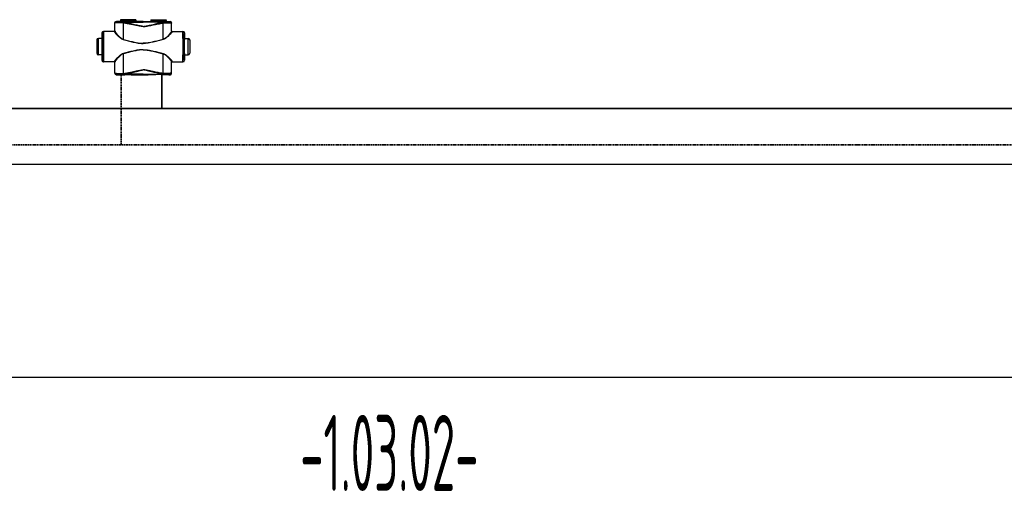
# Model space of a CAD drawing. Header units: millimetres. Extents: x -727 to 69715, y -15705 to 98123.
# Tile 247 of 256: x 51817 to 53433, y -13494 to -12717. Entities that reach past the tile are written whole.
import ezdxf
from ezdxf.enums import TextEntityAlignment as Align

# ---------------------------------------------------------------- set-up
doc = ezdxf.new("R2010")
doc.units = ezdxf.units.MM
doc.linetypes.add('VERDECKT', pattern=[9.525, 6.35, -3.175])
for name, color, linetype, lineweight in [('JS_VYT_POPIS - OBECNĚ', 7, 'Continuous', 5), ('UT_POTRUBI - PŘÍVOD', 1, 'Continuous', 35), ('UT_SCHÉMA_PŘÍVOD', 10, 'Continuous', 35), ('UT_SCHÉMA_ZPÁTEČKA', 172, 'VERDECKT', 35)]:
    doc.layers.add(name, color=color, linetype=linetype, lineweight=lineweight)
doc.styles.add('VZT_POPIS', font='isocp.shx', dxfattribs={"width": 0.6, "height": 125})

msp = doc.modelspace()

# ---------------------------------------------------------------- linework, layer by layer
at = {"color": 0, "linetype": 'Continuous'}
for p, q in [((51973.8, -12722.6), (51973.7, -12722.5)), ((51973.7, -12735.5), (51973.7, -12722.5)), ((51976.3, -12720.1), (51976.2, -12720)), ((51977.9, -12720), (51976.2, -12720)), ((51978.2, -12720.1), (51977.9, -12720)), ((52007.8, -12717.1), (51982.6, -12717.1)), ((51982.6, -12717.1), (51982.6, -12718.5)), ((51982.6, -12718.5), (51983.6, -12719.4)), ((51982.6, -12718.5), (52007.8, -12718.5)), ((51983.6, -12719.4), (52006.9, -12719.4)), ((51983.7, -12719.8), (52006.7, -12719.8)), ((51983.7, -12719.8), (51983.7, -12720.1)), ((51991.4, -12720.2), (51986.5, -12720.2)), ((51986.5, -12720.9), (51986.5, -12720.2)), ((51986.5, -12720.9), (52020.2, -12720.9)), ((52020.2, -12720.2), (51999.1, -12720.2)), ((52006.7, -12719.8), (52006.7, -12720.1)), ((52007.8, -12718.5), (52006.9, -12719.4)), ((52007.8, -12717.1), (52007.8, -12718.5)), ((52014, -12720), (52012.2, -12720.1)), ((52020.2, -12720), (52014, -12720)), ((52020.2, -12720), (52026.5, -12720)), ((52020.2, -12720.2), (52041.4, -12720.2)), ((52053.9, -12720.9), (52020.2, -12720.9)), ((52026.5, -12720), (52028.2, -12720.1)), ((52032.6, -12717.1), (52057.8, -12717.1)), ((52032.6, -12717.1), (52032.6, -12718.5)), ((52057.8, -12718.5), (52032.6, -12718.5)), ((52032.6, -12718.5), (52033.6, -12719.4)), ((52056.9, -12719.4), (52033.6, -12719.4)), ((52056.7, -12719.8), (52033.7, -12719.8)), ((52033.7, -12719.8), (52033.7, -12720.1)), ((52049.1, -12720.2), (52053.9, -12720.2)), ((52053.9, -12720.9), (52053.9, -12720.2)), ((52056.7, -12719.8), (52056.7, -12720.1)), ((52057.8, -12718.5), (52056.9, -12719.4)), ((52057.8, -12717.1), (52057.8, -12718.5)), ((52062.2, -12720.1), (52062.6, -12720)), ((52062.6, -12720), (52064.2, -12720)), ((52064.1, -12720.1), (52064.2, -12720)), ((52066.6, -12722.6), (52066.7, -12722.5)), ((52066.7, -12735.5), (52066.7, -12722.5)), ((51952.7, -12738.8), (51952.5, -12738.8)), ((51952.5, -12738.8), (51952.5, -12746.9)), ((51952.5, -12746.9), (51952.7, -12747.3)), ((51952.9, -12747.3), (51952.9, -12747.3)), ((51973, -12736.3), (51955, -12736.3)), ((51973.7, -12735.5), (51973.8, -12735.5)), ((52066.7, -12735.5), (52066.6, -12735.5)), ((52067.4, -12736.3), (52085.4, -12736.3)), ((52087.5, -12747.3), (52087.5, -12747.3)), ((52087.7, -12738.8), (52087.9, -12738.8)), ((52087.9, -12746.9), (52087.7, -12747.3)), ((52087.9, -12738.8), (52087.9, -12746.9)), ((51944, -12750.3), (51944, -12772.3)), ((51952.8, -12747.8), (51946.5, -12747.8)), ((51946.5, -12774.8), (51946.5, -12747.8)), ((52087.7, -12747.8), (52093.9, -12747.8)), ((52093.9, -12774.8), (52093.9, -12747.8)), ((52096.4, -12750.3), (52096.4, -12772.3)), ((51952.8, -12774.8), (51946.5, -12774.8)), ((51952.7, -12775.3), (51952.5, -12775.6)), ((51952.5, -12775.6), (51952.5, -12783.8)), ((51952.9, -12775.3), (51952.9, -12775.3)), ((52087.5, -12775.3), (52087.5, -12775.3)), ((52087.7, -12774.8), (52093.9, -12774.8)), ((52087.7, -12775.3), (52087.9, -12775.6)), ((52087.9, -12775.6), (52087.9, -12783.8)), ((51952.5, -12783.8), (51952.7, -12783.8)), ((51973, -12786.3), (51955, -12786.3)), ((51973.8, -12787.1), (51973.7, -12787.1)), ((51973.7, -12805.2), (51973.7, -12787.1)), ((52066.6, -12787.1), (52066.7, -12787.1)), ((52066.7, -12805.2), (52066.7, -12787.1)), ((52067.4, -12786.3), (52085.4, -12786.3)), ((52087.9, -12783.8), (52087.7, -12783.8)), ((51973.7, -12805.2), (51973.8, -12805)), ((51976.2, -12807.7), (51976.3, -12807.5)), ((51977.9, -12807.7), (51976.2, -12807.7)), ((51978.2, -12807.6), (51977.9, -12807.7)), ((51987.8, -12805.4), (51987.9, -12805.4)), ((51988.1, -12807.5), (51988.3, -12807.5)), ((52020.2, -12806.7), (51988.3, -12806.7)), ((51988.3, -12807.5), (51988.3, -12806.7)), ((51988.3, -12807.5), (51989.5, -12807.5)), ((52000.9, -12807.5), (52020.2, -12807.5)), ((52014, -12807.7), (52012.2, -12807.6)), ((52020.2, -12807.7), (52014, -12807.7)), ((52020.2, -12806.7), (52052.2, -12806.7)), ((52039.5, -12807.5), (52020.2, -12807.5)), ((52020.2, -12807.7), (52026.5, -12807.7)), ((52026.5, -12807.7), (52028.2, -12807.6)), ((52052.2, -12807.5), (52050.9, -12807.5)), ((52052.2, -12807.5), (52052.2, -12806.7)), ((52052.3, -12807.5), (52052.2, -12807.5)), ((52052.7, -12805.4), (52052.5, -12805.4)), ((52062.2, -12807.6), (52062.6, -12807.7)), ((52062.6, -12807.7), (52064.2, -12807.7)), ((52064.2, -12807.7), (52064.1, -12807.5)), ((52066.7, -12805.2), (52066.6, -12805))]:
    msp.add_line(p, q, dxfattribs=at)
for p, q in [((-727.4, -12954.7), (68024.3, -12954.7)), ((-727.4, -13304.7), (68024.3, -13304.7))]:
    msp.add_line(p, q)
for centre, radius, start, end in [((51976.3, -12722.6), 2.5, 90.0025, 179.9975), ((51983.2, -12719.8), 0.5, 0, 45), ((52007.2, -12719.8), 0.5, 135, 180), ((52033.2, -12719.8), 0.5, 0, 45), ((52057.2, -12719.8), 0.5, 135, 180), ((52064.1, -12722.6), 2.5, 0.0025, 89.9975), ((51955.2, -12738.8), 2.5, 90.0022, 180.0011), ((51973, -12735.5), 0.8, 270.0036, 359.9972), ((52067.4, -12735.5), 0.8, 180.0028, 269.9964), ((52085.2, -12738.8), 2.5, 359.9989, 89.9978), ((51946.5, -12750.3), 2.5, 90, 180), ((49513.1, -12761.3), 2442.4, 359.6832, 0.3168), ((54527.4, -12761.3), 2442.4, 179.6832, 180.3168), ((52093.9, -12750.3), 2.5, 0, 90), ((51946.5, -12772.3), 2.5, 180, 270), ((52093.9, -12772.3), 2.5, 270, 0), ((51955.2, -12783.8), 2.5, 179.9989, 269.9978), ((51973, -12787.1), 0.8, 0.0028, 89.9964), ((52067.4, -12787.1), 0.8, 90.0036, 179.9972), ((52085.2, -12783.8), 2.5, 270.0022, 0.0011), ((51976.3, -12805), 2.5, 180.0025, 269.9975), ((52064.1, -12805), 2.5, 270.0025, 359.9975)]:
    msp.add_arc(centre, radius, start, end, dxfattribs=at)
at = {"color": 0, "linetype": 'Continuous', "extrusion": (0, 0, -1)}
for centre, major_axis, ratio, start_param, end_param in [((51976.2, -12722.5), (-1.77, 1.77), 0.999973, -0.785384, 0.785384), ((51995.2, -12720.1), (-17, 0), 0.005236, 4.941076, 6.283185), ((51995.2, -12720.1), (-17, 0), 0.005236, 3.141593, 4.483702), ((51955, -12738.8), (-2.5, 0), 0.999945, 0, 1.570796), ((51952.7, -12761.3), (0, 14), 0.010472, 0, 3.141593), ((51972.9, -12735.5), (-0.8, 0), 0.999986, -3.141593, -1.659157), ((51955, -12783.8), (-2.5, 0), 0.999945, -1.570796, 0), ((51972.9, -12787.1), (0.8, 0), 0.999986, -1.395381, 0), ((51976.2, -12805.2), (1.77, 1.77), 0.999973, -3.926977, -2.356208), ((51995.2, -12807.6), (-17, 0), 0.005236, 0, 1.229157), ((51995.2, -12807.6), (-17, 0), 0.005236, 1.912436, 3.141593)]:
    msp.add_ellipse(centre, major_axis=major_axis, ratio=ratio, start_param=start_param, end_param=end_param, dxfattribs=at)
at = {"color": 0, "linetype": 'Continuous'}
for centre, major_axis, ratio, start_param, end_param in [((52045.2, -12720.1), (17, 0), 0.005236, 3.141593, 4.483702), ((52045.2, -12720.1), (17, 0), 0.005236, 4.941076, 6.283185), ((52064.2, -12722.5), (1.77, 1.77), 0.999973, -0.785384, 0.785384), ((52067.5, -12735.5), (0.8, 0), 0.999986, -3.141593, -1.659157), ((52085.4, -12738.8), (2.5, 0), 0.999945, 0, 1.570796), ((52087.7, -12761.3), (0, 14), 0.010472, 0, 3.141593), ((52067.5, -12787.1), (-0.8, 0), 0.999986, -1.395381, 0), ((52085.4, -12783.8), (2.5, 0), 0.999945, -1.570796, 0), ((52045.2, -12807.6), (17, 0), 0.005236, 1.912436, 3.141593), ((52045.2, -12807.6), (17, 0), 0.005236, 0, 1.229157), ((52064.2, -12805.2), (-1.77, 1.77), 0.999973, -3.926977, -2.356208)]:
    msp.add_ellipse(centre, major_axis=major_axis, ratio=ratio, start_param=start_param, end_param=end_param, dxfattribs=at)
for points, knots in [([(51985.9, -12722.3), (51985.1, -12722.3), (51983.5, -12722.3), (51981.5, -12722.3), (51980, -12722.3), (51979, -12722.3), (51978.1, -12722.4), (51977.2, -12722.4), (51976.5, -12722.4), (51975.8, -12722.4), (51975.2, -12722.4), (51974.8, -12722.5), (51974.5, -12722.5), (51974.3, -12722.5), (51974.2, -12722.5), (51974.1, -12722.5), (51974, -12722.5), (51973.9, -12722.6), (51973.9, -12722.6), (51973.8, -12722.6), (51973.8, -12722.6)], [0, 0, 0, 0, 0.207034, 0.39928, 0.488214, 0.57154, 0.648707, 0.71921, 0.782588, 0.838437, 0.886403, 0.926186, 0.942933, 0.957549, 0.970012, 0.98031, 0.988432, 0.994377, 0.998178, 1, 1, 1, 1]), ([(51973.8, -12736), (51973.8, -12734.9), (51973.8, -12730.4), (51973.8, -12725.9), (51973.8, -12722.6)], [0, 0, 0, 0, 0.250733, 1, 1, 1, 1]), ([(51986.5, -12720.2), (51985.8, -12720.2), (51984.4, -12720.1), (51982.8, -12720.1), (51981.6, -12720.1), (51980.7, -12720.1), (51979.9, -12720.1), (51979.2, -12720.1), (51978.6, -12720.1), (51978, -12720.1), (51977.5, -12720.1), (51977.2, -12720.1), (51976.9, -12720.1), (51976.8, -12720.1), (51976.6, -12720.1), (51976.5, -12720.1), (51976.5, -12720.1), (51976.4, -12720.1), (51976.4, -12720.1), (51976.4, -12720.1), (51976.4, -12720.1), (51976.3, -12720.1), (51976.3, -12720.1), (51976.3, -12720.1)], [0, 0, 0, 0, 0.207653, 0.400343, 0.489423, 0.572844, 0.650059, 0.720565, 0.783909, 0.839692, 0.887568, 0.927242, 0.943927, 0.958477, 0.970869, 0.981088, 0.989117, 0.992306, 0.994945, 0.997032, 0.998568, 0.999554, 1, 1, 1, 1]), ([(51986.5, -12720.2), (51986.4, -12720.2), (51986.3, -12720.3), (51986.2, -12720.4), (51986.2, -12720.6), (51986.1, -12720.8), (51986, -12721.1), (51986, -12721.5), (51985.9, -12721.9), (51985.9, -12722.1), (51985.9, -12722.3)], [0, 0, 0, 0, 0.117156, 0.161001, 0.211236, 0.330442, 0.472834, 0.634922, 0.812344, 1, 1, 1, 1]), ([(51986.5, -12720.9), (51986.4, -12721.1), (51986.2, -12721.5), (51986, -12722), (51985.9, -12722.3)], [0, 0, 0, 0, 0.464895, 1, 1, 1, 1]), ([(51987.8, -12722.6), (51987.6, -12722.6), (51987, -12722.5), (51986.4, -12722.4), (51985.9, -12722.3)], [0, 0, 0, 0, 0.252579, 1, 1, 1, 1]), ([(51988.1, -12721.3), (51987.9, -12721.3), (51987.4, -12721.1), (51986.9, -12721), (51986.5, -12720.9)], [0, 0, 0, 0, 0.253704, 1, 1, 1, 1]), ([(51988.1, -12721.3), (51988, -12721.5), (51987.9, -12721.9), (51987.8, -12722.4), (51987.8, -12722.6)], [0, 0, 0, 0, 0.464569, 1, 1, 1, 1]), ([(52020.2, -12728.3), (52020.2, -12728.3), (52019.5, -12728.3), (52018.1, -12728.2), (52016.1, -12727.9), (52014.1, -12727.6), (52011.3, -12727.1), (52008, -12726.4), (52003.9, -12725.6), (51999.9, -12724.8), (51995.8, -12724.1), (51991.8, -12723.3), (51989.1, -12722.9), (51987.8, -12722.6)], [0.5000015, 0.5000015, 0.5000015, 0.5000015, 0.500002, 0.5313979, 0.5627848, 0.5941575, 0.6255147, 0.6881766, 0.7507583, 0.8132458, 0.8756245, 0.9378805, 1, 1, 1, 1]), ([(51987.8, -12749.4), (51987.8, -12747.2), (51987.8, -12738.2), (51987.8, -12729.3), (51987.8, -12722.6)], [0, 0, 0, 0, 0.250952, 1, 1, 1, 1]), ([(52020.2, -12728.1), (52020.2, -12728.1), (52019.9, -12728.1), (52019.2, -12728.1), (52017.8, -12727.9), (52016.1, -12727.6), (52014.1, -12727.2), (52012.1, -12726.8), (52010.1, -12726.3), (52007.4, -12725.7), (52004.1, -12724.9), (52000.1, -12723.9), (51996.1, -12723), (51992.1, -12722.1), (51989.4, -12721.6), (51988.1, -12721.3)], [0.499995, 0.499995, 0.499995, 0.499995, 0.4999958, 0.5157333, 0.5314718, 0.5629204, 0.5943483, 0.6257534, 0.6571339, 0.6884877, 0.7511054, 0.813586, 0.8759088, 0.9380534, 1, 1, 1, 1]), ([(51999.1, -12720.2), (51998.4, -12720.2), (51997.1, -12720.2), (51995.2, -12720.2), (51993.3, -12720.2), (51992, -12720.2), (51991.4, -12720.2)], [0, 0, 0, 0, 0.248355, 0.5, 0.751645, 1, 1, 1, 1]), ([(52020.2, -12728.1), (52020.2, -12728.1), (52020.6, -12728.1), (52021.2, -12728.1), (52022.6, -12727.9), (52024.3, -12727.6), (52026.3, -12727.2), (52028.4, -12726.8), (52030.4, -12726.3), (52033, -12725.7), (52036.4, -12724.9), (52040.4, -12723.9), (52044.4, -12723), (52048.3, -12722.1), (52051, -12721.6), (52052.3, -12721.3)], [0.499995, 0.499995, 0.499995, 0.499995, 0.4999958, 0.5157333, 0.5314718, 0.5629204, 0.5943483, 0.6257534, 0.6571339, 0.6884877, 0.7511054, 0.813586, 0.8759088, 0.9380534, 1, 1, 1, 1]), ([(52020.2, -12728.3), (52020.2, -12728.3), (52020.9, -12728.3), (52022.3, -12728.2), (52024.3, -12727.9), (52026.4, -12727.6), (52029.1, -12727.1), (52032.5, -12726.4), (52036.5, -12725.6), (52040.5, -12724.8), (52044.6, -12724.1), (52048.6, -12723.3), (52051.3, -12722.9), (52052.7, -12722.6)], [0.5000015, 0.5000015, 0.5000015, 0.5000015, 0.500002, 0.5313979, 0.5627848, 0.5941575, 0.6255147, 0.6881766, 0.7507583, 0.8132458, 0.8756245, 0.9378805, 1, 1, 1, 1]), ([(52041.4, -12720.2), (52042, -12720.2), (52043.3, -12720.2), (52045.2, -12720.2), (52047.1, -12720.2), (52048.4, -12720.2), (52049.1, -12720.2)], [0, 0, 0, 0, 0.248355, 0.5, 0.751645, 1, 1, 1, 1]), ([(52052.3, -12721.3), (52052.5, -12721.3), (52053, -12721.1), (52053.5, -12721), (52053.9, -12720.9)], [0, 0, 0, 0, 0.253704, 1, 1, 1, 1]), ([(52052.3, -12721.3), (52052.4, -12721.5), (52052.5, -12721.9), (52052.6, -12722.4), (52052.7, -12722.6)], [0, 0, 0, 0, 0.464569, 1, 1, 1, 1]), ([(52052.7, -12722.6), (52052.8, -12722.6), (52053.4, -12722.5), (52054.1, -12722.4), (52054.5, -12722.3)], [0, 0, 0, 0, 0.252579, 1, 1, 1, 1]), ([(52052.7, -12749.4), (52052.7, -12747.2), (52052.7, -12738.2), (52052.7, -12729.3), (52052.7, -12722.6)], [0, 0, 0, 0, 0.250952, 1, 1, 1, 1]), ([(52053.9, -12720.2), (52054.6, -12720.2), (52056, -12720.1), (52057.6, -12720.1), (52058.9, -12720.1), (52059.7, -12720.1), (52060.5, -12720.1), (52061.2, -12720.1), (52061.9, -12720.1), (52062.4, -12720.1), (52062.9, -12720.1), (52063.3, -12720.1), (52063.5, -12720.1), (52063.7, -12720.1), (52063.8, -12720.1), (52063.9, -12720.1), (52064, -12720.1), (52064, -12720.1), (52064, -12720.1), (52064.1, -12720.1), (52064.1, -12720.1), (52064.1, -12720.1), (52064.1, -12720.1), (52064.1, -12720.1)], [0, 0, 0, 0, 0.207653, 0.400343, 0.489423, 0.572844, 0.650059, 0.720565, 0.783909, 0.839692, 0.887568, 0.927242, 0.943927, 0.958477, 0.970869, 0.981088, 0.989117, 0.992306, 0.994945, 0.997032, 0.998568, 0.999554, 1, 1, 1, 1]), ([(52053.9, -12720.2), (52054, -12720.2), (52054.1, -12720.3), (52054.2, -12720.4), (52054.3, -12720.6), (52054.3, -12720.8), (52054.4, -12721.1), (52054.5, -12721.5), (52054.5, -12721.9), (52054.5, -12722.1), (52054.5, -12722.3)], [0, 0, 0, 0, 0.117156, 0.161001, 0.211236, 0.330442, 0.472834, 0.634922, 0.812344, 1, 1, 1, 1]), ([(52053.9, -12720.9), (52054, -12721.1), (52054.3, -12721.5), (52054.4, -12722), (52054.5, -12722.3)], [0, 0, 0, 0, 0.464895, 1, 1, 1, 1]), ([(52054.5, -12722.3), (52055.4, -12722.3), (52057, -12722.3), (52058.9, -12722.3), (52060.4, -12722.3), (52061.4, -12722.3), (52062.3, -12722.4), (52063.2, -12722.4), (52063.9, -12722.4), (52064.6, -12722.4), (52065.2, -12722.4), (52065.6, -12722.5), (52065.9, -12722.5), (52066.1, -12722.5), (52066.2, -12722.5), (52066.4, -12722.5), (52066.5, -12722.5), (52066.5, -12722.6), (52066.6, -12722.6), (52066.6, -12722.6), (52066.6, -12722.6)], [0, 0, 0, 0, 0.207034, 0.39928, 0.488214, 0.57154, 0.648707, 0.71921, 0.782588, 0.838437, 0.886403, 0.926186, 0.942933, 0.957549, 0.970012, 0.98031, 0.988432, 0.994377, 0.998178, 1, 1, 1, 1]), ([(52066.6, -12736), (52066.6, -12734.9), (52066.6, -12730.4), (52066.6, -12725.9), (52066.6, -12722.6)], [0, 0, 0, 0, 0.250733, 1, 1, 1, 1]), ([(51952.9, -12747.3), (51952.9, -12746.6), (51952.9, -12745.4), (51952.9, -12744), (51952.9, -12742.9), (51952.8, -12742.2), (51952.8, -12741.6), (51952.8, -12741), (51952.8, -12740.5), (51952.8, -12740.1), (51952.8, -12739.7), (51952.8, -12739.4), (51952.8, -12739.2), (51952.8, -12739.1), (51952.8, -12739), (51952.7, -12738.9), (51952.7, -12738.8), (51952.7, -12738.8), (51952.7, -12738.8), (51952.7, -12738.8), (51952.7, -12738.8)], [0, 0, 0, 0, 0.221931, 0.420259, 0.509783, 0.592499, 0.668149, 0.736495, 0.797321, 0.850436, 0.895675, 0.932895, 0.948462, 0.961984, 0.973451, 0.982856, 0.990196, 0.99547, 0.998697, 1, 1, 1, 1]), ([(51952.9, -12775.3), (51952.9, -12773.1), (51953, -12768.4), (51953, -12761.3), (51953, -12754.1), (51952.9, -12749.5), (51952.9, -12747.3)], [0, 0, 0, 0, 0.235226, 0.499987, 0.764754, 1, 1, 1, 1]), ([(51955.4, -12747.8), (51955.4, -12746.9), (51955.4, -12745.3), (51955.4, -12743.4), (51955.4, -12742), (51955.4, -12741), (51955.3, -12740.1), (51955.3, -12739.4), (51955.3, -12738.6), (51955.3, -12738), (51955.3, -12737.5), (51955.3, -12737.1), (51955.3, -12736.9), (51955.3, -12736.7), (51955.3, -12736.6), (51955.3, -12736.5), (51955.2, -12736.4), (51955.2, -12736.3), (51955.2, -12736.3), (51955.2, -12736.3), (51955.2, -12736.3), (51955.2, -12736.3)], [0, 0, 0, 0, 0.218984, 0.416191, 0.505653, 0.588551, 0.664564, 0.733396, 0.794781, 0.848478, 0.894279, 0.932006, 0.947796, 0.961515, 0.973152, 0.982695, 0.990138, 0.995479, 0.998726, 0.999584, 1, 1, 1, 1]), ([(51973.8, -12736), (51973.8, -12736.1), (51973.8, -12736.3), (51973.6, -12736.6), (51973.4, -12736.7), (51973.1, -12736.8), (51973, -12736.8)], [0, 0, 0, 0, 0.247572, 0.496581, 0.747591, 1, 1, 1, 1]), ([(51973, -12736.3), (51973, -12736.3), (51973, -12736.3), (51973, -12736.3), (51973, -12736.3), (51973, -12736.3), (51973, -12736.3), (51973, -12736.4), (51973, -12736.5), (51973, -12736.6), (51973, -12736.7), (51973, -12736.7), (51973, -12736.8)], [0, 0, 0, 0, 0.005122, 0.017304, 0.037118, 0.064661, 0.143035, 0.252499, 0.393016, 0.564526, 0.766907, 1, 1, 1, 1]), ([(51973, -12736.8), (51973, -12736.8), (51973.1, -12737), (51973.1, -12737.2), (51973.3, -12737.5), (51973.5, -12737.8), (51973.8, -12738.4), (51974.3, -12739.1), (51975, -12739.9), (51976, -12741.1), (51977.5, -12742.6), (51979.6, -12744.6), (51981.5, -12746.2), (51983.2, -12747.5), (51985, -12748.7), (51986.6, -12749.4), (51987.7, -12749.7)], [0, 0, 0, 0, 0.009694, 0.02127, 0.034861, 0.050494, 0.087694, 0.13227, 0.183417, 0.240322, 0.368483, 0.511765, 0.666448, 0.747227, 0.829948, 1, 1, 1, 1]), ([(51973.8, -12735.5), (51973.8, -12735.5), (51973.8, -12735.5), (51973.8, -12735.5), (51973.8, -12735.5), (51973.8, -12735.5), (51973.8, -12735.5), (51973.8, -12735.6), (51973.8, -12735.7), (51973.8, -12735.8), (51973.8, -12735.9), (51973.8, -12736), (51973.8, -12736)], [0, 0, 0, 0, 0.005057, 0.017214, 0.037015, 0.06455, 0.142921, 0.252392, 0.392925, 0.564459, 0.766871, 1, 1, 1, 1]), ([(51973.8, -12736), (51973.8, -12736.1), (51973.9, -12736.2), (51973.9, -12736.4), (51974, -12736.7), (51974.2, -12737.1), (51974.6, -12737.7), (51975.1, -12738.4), (51975.7, -12739.2), (51976.7, -12740.4), (51978.1, -12742), (51980, -12744.1), (51981.8, -12745.8), (51983.4, -12747.1), (51985.2, -12748.3), (51986.7, -12749.1), (51987.8, -12749.4)], [0, 0, 0, 0, 0.010286, 0.022433, 0.036551, 0.052653, 0.090607, 0.135698, 0.187142, 0.244158, 0.372094, 0.514728, 0.6685, 0.748767, 0.830965, 1, 1, 1, 1]), ([(52066.6, -12736), (52066.6, -12736.1), (52066.6, -12736.2), (52066.5, -12736.4), (52066.4, -12736.7), (52066.2, -12737.1), (52065.9, -12737.7), (52065.4, -12738.4), (52064.7, -12739.2), (52063.8, -12740.4), (52062.4, -12742), (52060.4, -12744.1), (52058.6, -12745.8), (52057, -12747.1), (52055.2, -12748.3), (52053.7, -12749.1), (52052.7, -12749.4)], [0, 0, 0, 0, 0.010286, 0.022433, 0.036551, 0.052653, 0.090607, 0.135698, 0.187142, 0.244158, 0.372094, 0.514728, 0.6685, 0.748767, 0.830965, 1, 1, 1, 1]), ([(52067.4, -12736.8), (52067.4, -12736.8), (52067.4, -12737), (52067.3, -12737.2), (52067.2, -12737.5), (52067, -12737.8), (52066.6, -12738.4), (52066.1, -12739.1), (52065.4, -12739.9), (52064.4, -12741.1), (52062.9, -12742.6), (52060.9, -12744.6), (52058.9, -12746.2), (52057.2, -12747.5), (52055.4, -12748.7), (52053.8, -12749.4), (52052.8, -12749.7)], [0, 0, 0, 0, 0.009694, 0.02127, 0.034861, 0.050494, 0.087694, 0.13227, 0.183417, 0.240322, 0.368483, 0.511765, 0.666448, 0.747227, 0.829948, 1, 1, 1, 1]), ([(52066.6, -12735.5), (52066.6, -12735.5), (52066.6, -12735.5), (52066.6, -12735.5), (52066.6, -12735.5), (52066.6, -12735.5), (52066.6, -12735.5), (52066.6, -12735.6), (52066.6, -12735.7), (52066.6, -12735.8), (52066.6, -12735.9), (52066.6, -12736), (52066.6, -12736)], [0, 0, 0, 0, 0.005057, 0.017214, 0.037015, 0.06455, 0.142921, 0.252392, 0.392925, 0.564459, 0.766871, 1, 1, 1, 1]), ([(52066.6, -12736), (52066.6, -12736.1), (52066.6, -12736.3), (52066.8, -12736.6), (52067.1, -12736.7), (52067.3, -12736.8), (52067.4, -12736.8)], [0, 0, 0, 0, 0.247572, 0.496581, 0.747591, 1, 1, 1, 1]), ([(52067.4, -12736.3), (52067.4, -12736.3), (52067.4, -12736.3), (52067.4, -12736.3), (52067.4, -12736.3), (52067.4, -12736.3), (52067.4, -12736.3), (52067.4, -12736.4), (52067.4, -12736.5), (52067.4, -12736.6), (52067.4, -12736.7), (52067.4, -12736.7), (52067.4, -12736.8)], [0, 0, 0, 0, 0.005122, 0.017304, 0.037118, 0.064661, 0.143035, 0.252499, 0.393016, 0.564526, 0.766907, 1, 1, 1, 1]), ([(52085, -12747.8), (52085, -12746.9), (52085, -12745.3), (52085, -12743.4), (52085.1, -12742), (52085.1, -12741), (52085.1, -12740.1), (52085.1, -12739.4), (52085.1, -12738.6), (52085.1, -12738), (52085.1, -12737.5), (52085.1, -12737.1), (52085.2, -12736.9), (52085.2, -12736.7), (52085.2, -12736.6), (52085.2, -12736.5), (52085.2, -12736.4), (52085.2, -12736.3), (52085.2, -12736.3), (52085.2, -12736.3), (52085.2, -12736.3), (52085.2, -12736.3)], [0, 0, 0, 0, 0.218984, 0.416191, 0.505653, 0.588551, 0.664564, 0.733396, 0.794781, 0.848478, 0.894279, 0.932006, 0.947796, 0.961515, 0.973152, 0.982695, 0.990138, 0.995479, 0.998726, 0.999584, 1, 1, 1, 1]), ([(52087.5, -12747.3), (52087.5, -12746.6), (52087.5, -12745.4), (52087.6, -12744), (52087.6, -12742.9), (52087.6, -12742.2), (52087.6, -12741.6), (52087.6, -12741), (52087.6, -12740.5), (52087.6, -12740.1), (52087.6, -12739.7), (52087.6, -12739.4), (52087.7, -12739.2), (52087.7, -12739.1), (52087.7, -12739), (52087.7, -12738.9), (52087.7, -12738.8), (52087.7, -12738.8), (52087.7, -12738.8), (52087.7, -12738.8), (52087.7, -12738.8)], [0, 0, 0, 0, 0.221931, 0.420259, 0.509783, 0.592499, 0.668149, 0.736495, 0.797321, 0.850436, 0.895675, 0.932895, 0.948462, 0.961984, 0.973451, 0.982856, 0.990196, 0.99547, 0.998697, 1, 1, 1, 1]), ([(52087.5, -12775.3), (52087.5, -12773.1), (52087.5, -12768.4), (52087.5, -12761.3), (52087.5, -12754.1), (52087.5, -12749.5), (52087.5, -12747.3)], [0, 0, 0, 0, 0.235226, 0.499987, 0.764754, 1, 1, 1, 1]), ([(51987.8, -12749.4), (51987.8, -12749.4), (51987.7, -12749.5), (51987.7, -12749.7), (51987.7, -12749.7)], [0, 0, 0, 0, 0.258378, 1, 1, 1, 1]), ([(51987.7, -12749.7), (51990.3, -12750.5), (51994.3, -12751.5), (51999.7, -12752.9), (52003.7, -12753.9), (52007.8, -12754.7), (52011.9, -12755.5), (52015.4, -12755.9), (52018.1, -12756.1), (52019.5, -12756.1), (52020.2, -12756.1), (52020.2, -12756.1)], [0, 0, 0, 0, 0.1245061, 0.1869228, 0.2494269, 0.3120016, 0.3746311, 0.4372993, 0.4686472, 0.4999998, 0.5, 0.5, 0.5, 0.5]), ([(51987.8, -12749.4), (51990.4, -12750.1), (51994.4, -12751.2), (51999.7, -12752.7), (52003.8, -12753.7), (52007.8, -12754.6), (52011.9, -12755.3), (52015.4, -12755.7), (52018.1, -12755.9), (52019.5, -12755.9), (52020.2, -12755.9), (52020.2, -12755.9)], [0, 0, 0, 0, 0.1244767, 0.1868883, 0.2493924, 0.3119715, 0.3746087, 0.437287, 0.4686409, 0.4999998, 0.5, 0.5, 0.5, 0.5]), ([(52052.7, -12749.4), (52050, -12750.1), (52046, -12751.2), (52040.7, -12752.7), (52036.7, -12753.7), (52032.6, -12754.6), (52028.5, -12755.3), (52025.1, -12755.7), (52022.3, -12755.9), (52020.9, -12755.9), (52020.2, -12755.9), (52020.2, -12755.9)], [0, 0, 0, 0, 0.1244767, 0.1868883, 0.2493924, 0.3119715, 0.3746087, 0.437287, 0.4686409, 0.4999998, 0.5, 0.5, 0.5, 0.5]), ([(52052.8, -12749.7), (52050.1, -12750.5), (52046.1, -12751.5), (52040.7, -12752.9), (52036.7, -12753.9), (52032.6, -12754.7), (52028.5, -12755.5), (52025.1, -12755.9), (52022.3, -12756.1), (52020.9, -12756.1), (52020.2, -12756.1), (52020.2, -12756.1)], [0, 0, 0, 0, 0.1245061, 0.1869228, 0.2494269, 0.3120016, 0.3746311, 0.4372993, 0.4686472, 0.4999998, 0.5, 0.5, 0.5, 0.5]), ([(52052.7, -12749.4), (52052.7, -12749.4), (52052.7, -12749.5), (52052.7, -12749.7), (52052.8, -12749.7)], [0, 0, 0, 0, 0.258378, 1, 1, 1, 1]), ([(51952.7, -12783.8), (51952.7, -12783.8), (51952.7, -12783.7), (51952.7, -12783.7), (51952.7, -12783.7), (51952.7, -12783.6), (51952.8, -12783.5), (51952.8, -12783.4), (51952.8, -12783.3), (51952.8, -12783.1), (51952.8, -12782.9), (51952.8, -12782.5), (51952.8, -12782), (51952.8, -12781.5), (51952.8, -12780.9), (51952.8, -12780.3), (51952.9, -12779.6), (51952.9, -12778.5), (51952.9, -12777.1), (51952.9, -12775.9), (51952.9, -12775.3)], [0, 0, 0, 0, 0.001303, 0.00453, 0.009804, 0.017144, 0.026549, 0.038016, 0.051538, 0.067105, 0.104325, 0.149564, 0.202679, 0.263505, 0.331851, 0.407501, 0.490217, 0.579741, 0.778069, 1, 1, 1, 1]), ([(51955.2, -12786.3), (51955.2, -12786.3), (51955.2, -12786.3), (51955.2, -12786.2), (51955.2, -12786.2), (51955.2, -12786.1), (51955.3, -12786.1), (51955.3, -12785.9), (51955.3, -12785.8), (51955.3, -12785.7), (51955.3, -12785.4), (51955.3, -12785), (51955.3, -12784.5), (51955.3, -12783.9), (51955.3, -12783.2), (51955.3, -12782.4), (51955.4, -12781.5), (51955.4, -12780.6), (51955.4, -12779.1), (51955.4, -12777.2), (51955.4, -12775.6), (51955.4, -12774.8)], [0, 0, 0, 0, 0.000416, 0.001274, 0.004521, 0.009862, 0.017305, 0.026849, 0.038485, 0.052204, 0.067994, 0.105721, 0.151522, 0.205219, 0.266604, 0.335437, 0.411449, 0.494347, 0.58381, 0.781016, 1, 1, 1, 1]), ([(51987.7, -12772.8), (51986.6, -12773.1), (51985, -12773.8), (51983.2, -12775), (51981.5, -12776.3), (51979.6, -12777.9), (51977.5, -12779.9), (51976, -12781.5), (51975, -12782.6), (51974.3, -12783.4), (51973.8, -12784.1), (51973.5, -12784.7), (51973.3, -12785.1), (51973.1, -12785.3), (51973.1, -12785.5), (51973, -12785.7), (51973, -12785.7)], [0, 0, 0, 0, 0.170052, 0.252774, 0.333553, 0.488235, 0.631517, 0.759678, 0.816583, 0.86773, 0.912306, 0.949506, 0.965139, 0.978731, 0.990306, 1, 1, 1, 1]), ([(51987.8, -12773.1), (51986.7, -12773.4), (51985.2, -12774.2), (51983.4, -12775.5), (51981.8, -12776.8), (51980, -12778.5), (51978.1, -12780.5), (51976.7, -12782.1), (51975.7, -12783.3), (51975.1, -12784.1), (51974.6, -12784.9), (51974.2, -12785.4), (51974, -12785.8), (51973.9, -12786.1), (51973.9, -12786.3), (51973.8, -12786.5), (51973.8, -12786.5)], [0, 0, 0, 0, 0.169036, 0.251233, 0.3315, 0.485272, 0.627906, 0.755842, 0.812858, 0.864302, 0.909393, 0.947347, 0.963449, 0.977567, 0.989714, 1, 1, 1, 1]), ([(52020.2, -12766.4), (52018.8, -12766.4), (52016, -12766.5), (52011.9, -12767), (52007.8, -12767.8), (52003.7, -12768.7), (51999.7, -12769.6), (51994.3, -12771), (51990.3, -12772.1), (51987.7, -12772.8)], [0.5, 0.5, 0.5, 0.5, 0.5626889, 0.6253582, 0.6879892, 0.7505657, 0.8130716, 0.8754902, 1, 1, 1, 1]), ([(51987.8, -12773.1), (51987.8, -12773.1), (51987.7, -12773), (51987.7, -12772.9), (51987.7, -12772.8)], [0, 0, 0, 0, 0.258378, 1, 1, 1, 1]), ([(52020.2, -12766.6), (52018.8, -12766.6), (52016.1, -12766.7), (52011.9, -12767.2), (52007.8, -12768), (52003.8, -12768.9), (51999.7, -12769.9), (51994.4, -12771.3), (51990.4, -12772.4), (51987.8, -12773.1)], [0.5, 0.5, 0.5, 0.5, 0.5627005, 0.6253799, 0.6880187, 0.7505997, 0.8131057, 0.8755193, 1, 1, 1, 1]), ([(51987.8, -12805.4), (51987.8, -12802.7), (51987.8, -12792), (51987.8, -12781.2), (51987.8, -12773.1)], [0, 0, 0, 0, 0.248459, 1, 1, 1, 1]), ([(52020.2, -12766.4), (52021.6, -12766.4), (52024.4, -12766.5), (52028.5, -12767), (52032.6, -12767.8), (52036.7, -12768.7), (52040.7, -12769.6), (52046.1, -12771), (52050.1, -12772.1), (52052.8, -12772.8)], [0.5, 0.5, 0.5, 0.5, 0.5626889, 0.6253582, 0.6879892, 0.7505657, 0.8130716, 0.8754902, 1, 1, 1, 1]), ([(52020.2, -12766.6), (52021.6, -12766.6), (52024.4, -12766.7), (52028.5, -12767.2), (52032.6, -12768), (52036.7, -12768.9), (52040.7, -12769.9), (52046, -12771.3), (52050, -12772.4), (52052.7, -12773.1)], [0.5, 0.5, 0.5, 0.5, 0.5627005, 0.6253799, 0.6880187, 0.7505997, 0.8131057, 0.8755193, 1, 1, 1, 1]), ([(52052.7, -12773.1), (52052.7, -12773.1), (52052.7, -12773), (52052.7, -12772.9), (52052.8, -12772.8)], [0, 0, 0, 0, 0.258378, 1, 1, 1, 1]), ([(52052.7, -12773.1), (52053.7, -12773.4), (52055.2, -12774.2), (52057, -12775.5), (52058.6, -12776.8), (52060.4, -12778.5), (52062.4, -12780.5), (52063.8, -12782.1), (52064.7, -12783.3), (52065.4, -12784.1), (52065.9, -12784.9), (52066.2, -12785.4), (52066.4, -12785.8), (52066.5, -12786.1), (52066.6, -12786.3), (52066.6, -12786.5), (52066.6, -12786.5)], [0, 0, 0, 0, 0.169036, 0.251233, 0.3315, 0.485272, 0.627906, 0.755842, 0.812858, 0.864302, 0.909393, 0.947347, 0.963449, 0.977567, 0.989714, 1, 1, 1, 1]), ([(52052.7, -12805.4), (52052.7, -12802.7), (52052.7, -12792), (52052.7, -12781.2), (52052.7, -12773.1)], [0, 0, 0, 0, 0.248459, 1, 1, 1, 1]), ([(52052.8, -12772.8), (52053.8, -12773.1), (52055.4, -12773.8), (52057.2, -12775), (52058.9, -12776.3), (52060.9, -12777.9), (52062.9, -12779.9), (52064.4, -12781.5), (52065.4, -12782.6), (52066.1, -12783.4), (52066.6, -12784.1), (52067, -12784.7), (52067.2, -12785.1), (52067.3, -12785.3), (52067.4, -12785.5), (52067.4, -12785.7), (52067.4, -12785.7)], [0, 0, 0, 0, 0.170052, 0.252774, 0.333553, 0.488235, 0.631517, 0.759678, 0.816583, 0.86773, 0.912306, 0.949506, 0.965139, 0.978731, 0.990306, 1, 1, 1, 1]), ([(52085.2, -12786.3), (52085.2, -12786.3), (52085.2, -12786.3), (52085.2, -12786.2), (52085.2, -12786.2), (52085.2, -12786.1), (52085.2, -12786.1), (52085.2, -12785.9), (52085.2, -12785.8), (52085.2, -12785.7), (52085.1, -12785.4), (52085.1, -12785), (52085.1, -12784.5), (52085.1, -12783.9), (52085.1, -12783.2), (52085.1, -12782.4), (52085.1, -12781.5), (52085.1, -12780.6), (52085, -12779.1), (52085, -12777.2), (52085, -12775.6), (52085, -12774.8)], [0, 0, 0, 0, 0.000416, 0.001274, 0.004521, 0.009862, 0.017305, 0.026849, 0.038485, 0.052204, 0.067994, 0.105721, 0.151522, 0.205219, 0.266604, 0.335437, 0.411449, 0.494347, 0.58381, 0.781016, 1, 1, 1, 1]), ([(52087.7, -12783.8), (52087.7, -12783.8), (52087.7, -12783.7), (52087.7, -12783.7), (52087.7, -12783.7), (52087.7, -12783.6), (52087.7, -12783.5), (52087.7, -12783.4), (52087.7, -12783.3), (52087.6, -12783.1), (52087.6, -12782.9), (52087.6, -12782.5), (52087.6, -12782), (52087.6, -12781.5), (52087.6, -12780.9), (52087.6, -12780.3), (52087.6, -12779.6), (52087.6, -12778.5), (52087.5, -12777.1), (52087.5, -12775.9), (52087.5, -12775.3)], [0, 0, 0, 0, 0.001303, 0.00453, 0.009804, 0.017144, 0.026549, 0.038016, 0.051538, 0.067105, 0.104325, 0.149564, 0.202679, 0.263505, 0.331851, 0.407501, 0.490217, 0.579741, 0.778069, 1, 1, 1, 1]), ([(51973, -12785.7), (51973, -12785.8), (51973, -12785.9), (51973, -12786), (51973, -12786.1), (51973, -12786.1), (51973, -12786.2), (51973, -12786.2), (51973, -12786.2), (51973, -12786.3), (51973, -12786.3), (51973, -12786.3), (51973, -12786.3)], [0, 0, 0, 0, 0.233093, 0.435474, 0.606984, 0.747501, 0.856965, 0.935339, 0.962882, 0.982696, 0.994878, 1, 1, 1, 1]), ([(51973.8, -12786.5), (51973.8, -12786.4), (51973.8, -12786.2), (51973.6, -12786), (51973.4, -12785.8), (51973.1, -12785.7), (51973, -12785.7)], [0, 0, 0, 0, 0.247572, 0.496581, 0.747591, 1, 1, 1, 1]), ([(51973.8, -12805), (51973.8, -12803.5), (51973.8, -12797.3), (51973.8, -12791.2), (51973.8, -12786.5)], [0, 0, 0, 0, 0.248801, 1, 1, 1, 1]), ([(51973.8, -12786.5), (51973.8, -12786.6), (51973.8, -12786.6), (51973.8, -12786.8), (51973.8, -12786.8), (51973.8, -12786.9), (51973.8, -12787), (51973.8, -12787), (51973.8, -12787), (51973.8, -12787.1), (51973.8, -12787.1), (51973.8, -12787.1), (51973.8, -12787.1)], [0, 0, 0, 0, 0.23313, 0.435541, 0.607074, 0.747608, 0.857079, 0.93545, 0.962985, 0.982786, 0.994943, 1, 1, 1, 1]), ([(52066.6, -12786.5), (52066.6, -12786.4), (52066.6, -12786.2), (52066.8, -12786), (52067.1, -12785.8), (52067.3, -12785.7), (52067.4, -12785.7)], [0, 0, 0, 0, 0.247572, 0.496581, 0.747591, 1, 1, 1, 1]), ([(52066.6, -12805), (52066.6, -12803.5), (52066.6, -12797.3), (52066.6, -12791.2), (52066.6, -12786.5)], [0, 0, 0, 0, 0.248801, 1, 1, 1, 1]), ([(52066.6, -12786.5), (52066.6, -12786.6), (52066.6, -12786.6), (52066.6, -12786.8), (52066.6, -12786.8), (52066.6, -12786.9), (52066.6, -12787), (52066.6, -12787), (52066.6, -12787), (52066.6, -12787.1), (52066.6, -12787.1), (52066.6, -12787.1), (52066.6, -12787.1)], [0, 0, 0, 0, 0.23313, 0.435541, 0.607074, 0.747608, 0.857079, 0.93545, 0.962985, 0.982786, 0.994943, 1, 1, 1, 1]), ([(52067.4, -12785.7), (52067.4, -12785.8), (52067.4, -12785.9), (52067.4, -12786), (52067.4, -12786.1), (52067.4, -12786.1), (52067.4, -12786.2), (52067.4, -12786.2), (52067.4, -12786.2), (52067.4, -12786.3), (52067.4, -12786.3), (52067.4, -12786.3), (52067.4, -12786.3)], [0, 0, 0, 0, 0.233093, 0.435474, 0.606984, 0.747501, 0.856965, 0.935339, 0.962882, 0.982696, 0.994878, 1, 1, 1, 1]), ([(51973.8, -12805), (51973.8, -12805.1), (51973.9, -12805.1), (51973.9, -12805.1), (51974, -12805.1), (51974.1, -12805.1), (51974.3, -12805.1), (51974.4, -12805.1), (51974.6, -12805.2), (51975, -12805.2), (51975.5, -12805.2), (51976.2, -12805.2), (51976.9, -12805.3), (51977.8, -12805.3), (51978.8, -12805.3), (51979.9, -12805.3), (51981.1, -12805.4), (51982.8, -12805.4), (51985, -12805.4), (51986.8, -12805.4), (51987.8, -12805.4)], [0, 0, 0, 0, 0.001901, 0.0058, 0.011886, 0.020197, 0.030732, 0.043479, 0.058422, 0.075536, 0.116153, 0.165047, 0.22186, 0.286169, 0.35749, 0.43527, 0.518903, 0.607727, 0.798032, 1, 1, 1, 1]), ([(51976.3, -12807.5), (51976.3, -12807.5), (51976.3, -12807.5), (51976.3, -12807.5), (51976.4, -12807.5), (51976.4, -12807.5), (51976.4, -12807.5), (51976.5, -12807.5), (51976.6, -12807.5), (51976.7, -12807.5), (51976.8, -12807.5), (51977, -12807.5), (51977.2, -12807.5), (51977.4, -12807.5), (51977.8, -12807.5), (51978.3, -12807.5), (51978.9, -12807.5), (51979.7, -12807.5), (51980.5, -12807.5), (51981.4, -12807.5), (51982.4, -12807.5), (51983.9, -12807.5), (51985.7, -12807.5), (51987.3, -12807.5), (51988.1, -12807.5)], [0, 0, 0, 0, 0.000442, 0.001439, 0.003, 0.005125, 0.007814, 0.011067, 0.019262, 0.029696, 0.04235, 0.057205, 0.074237, 0.093413, 0.114703, 0.163471, 0.220191, 0.284451, 0.355774, 0.433617, 0.517377, 0.606395, 0.797271, 1, 1, 1, 1]), ([(51988.1, -12807.5), (51988.1, -12807.5), (51988, -12807.4), (51988, -12807.4), (51988, -12807.3), (51987.9, -12807.2), (51987.9, -12807.1), (51987.8, -12806.8), (51987.8, -12806.2), (51987.8, -12805.7), (51987.8, -12805.4)], [0, 0, 0, 0, 0.03281, 0.058939, 0.09263, 0.134005, 0.182986, 0.302653, 0.616803, 1, 1, 1, 1]), ([(51987.9, -12805.4), (51989.3, -12805.2), (51992, -12804.7), (51996, -12804), (52000, -12803.2), (52003.4, -12802.6), (52006.1, -12802.1), (52008.1, -12801.6), (52010.1, -12801.2), (52012.1, -12800.8), (52014.1, -12800.4), (52015.8, -12800.1), (52017.1, -12799.8), (52018.5, -12799.5), (52019.5, -12799.4), (52020.2, -12799.4)], [0, 0, 0, 0, 0.0621172, 0.1243716, 0.1867502, 0.2492392, 0.2805207, 0.3118245, 0.3431487, 0.3744915, 0.4058513, 0.4372266, 0.4529199, 0.4686172, 0.5, 0.5, 0.5, 0.5]), ([(51988.3, -12807.5), (51988.2, -12807.5), (51988.2, -12807.4), (51988.2, -12807.4), (51988.1, -12807.3), (51988.1, -12807.2), (51988.1, -12807.1), (51988, -12806.8), (51988, -12806.2), (51987.9, -12805.7), (51987.9, -12805.4)], [0, 0, 0, 0, 0.032697, 0.058797, 0.092469, 0.133835, 0.182813, 0.302491, 0.616704, 1, 1, 1, 1]), ([(51988.3, -12806.7), (51988.2, -12806.5), (51988.1, -12806.1), (51988, -12805.7), (51987.9, -12805.4)], [0, 0, 0, 0, 0.463333, 1, 1, 1, 1]), ([(51988.3, -12806.7), (51989.6, -12806.5), (51992.2, -12805.9), (51996.2, -12805), (52000.2, -12804.1), (52003.5, -12803.3), (52006.2, -12802.7), (52008.2, -12802.2), (52010.2, -12801.7), (52012.2, -12801.2), (52014.2, -12800.7), (52015.8, -12800.3), (52017.2, -12800), (52018.5, -12799.7), (52019.5, -12799.5), (52020.2, -12799.5)], [0, 0, 0, 0, 0.0619437, 0.1240868, 0.1864104, 0.2488944, 0.2801902, 0.3115184, 0.3428764, 0.3742614, 0.4056711, 0.4371032, 0.4528275, 0.4685577, 0.5, 0.5, 0.5, 0.5]), ([(51989.5, -12807.5), (51990, -12807.5), (51990.9, -12807.4), (51992.3, -12807.4), (51993.8, -12807.3), (51995.2, -12807.3), (51996.7, -12807.3), (51998.1, -12807.4), (51999.5, -12807.4), (52000.4, -12807.5), (52000.9, -12807.5)], [0, 0, 0, 0, 0.12176, 0.246313, 0.372689, 0.5, 0.627311, 0.753687, 0.87824, 1, 1, 1, 1]), ([(52052.5, -12805.4), (52051.1, -12805.2), (52048.5, -12804.7), (52044.4, -12804), (52040.4, -12803.2), (52037.1, -12802.6), (52034.4, -12802.1), (52032.4, -12801.6), (52030.3, -12801.2), (52028.3, -12800.8), (52026.3, -12800.4), (52024.6, -12800.1), (52023.3, -12799.8), (52021.9, -12799.5), (52020.9, -12799.4), (52020.2, -12799.4)], [0, 0, 0, 0, 0.0621172, 0.1243716, 0.1867502, 0.2492392, 0.2805207, 0.3118245, 0.3431487, 0.3744915, 0.4058513, 0.4372266, 0.4529199, 0.4686172, 0.5, 0.5, 0.5, 0.5]), ([(52052.2, -12806.7), (52050.8, -12806.5), (52048.2, -12805.9), (52044.2, -12805), (52040.2, -12804.1), (52036.9, -12803.3), (52034.3, -12802.7), (52032.3, -12802.2), (52030.3, -12801.7), (52028.3, -12801.2), (52026.3, -12800.7), (52024.6, -12800.3), (52023.3, -12800), (52021.9, -12799.7), (52020.9, -12799.5), (52020.2, -12799.5)], [0, 0, 0, 0, 0.0619437, 0.1240868, 0.1864104, 0.2488944, 0.2801902, 0.3115184, 0.3428764, 0.3742614, 0.4056711, 0.4371032, 0.4528275, 0.4685577, 0.5, 0.5, 0.5, 0.5]), ([(52050.9, -12807.5), (52050.4, -12807.5), (52049.5, -12807.4), (52048.1, -12807.4), (52046.7, -12807.3), (52045.2, -12807.3), (52043.8, -12807.3), (52042.3, -12807.4), (52040.9, -12807.4), (52040, -12807.5), (52039.5, -12807.5)], [0, 0, 0, 0, 0.12176, 0.246313, 0.372689, 0.5, 0.627311, 0.753687, 0.87824, 1, 1, 1, 1]), ([(52052.2, -12807.5), (52052.2, -12807.5), (52052.2, -12807.4), (52052.3, -12807.4), (52052.3, -12807.3), (52052.3, -12807.2), (52052.3, -12807.1), (52052.4, -12806.8), (52052.5, -12806.2), (52052.5, -12805.7), (52052.5, -12805.4)], [0, 0, 0, 0, 0.032697, 0.058797, 0.092469, 0.133835, 0.182813, 0.302491, 0.616704, 1, 1, 1, 1]), ([(52052.2, -12806.7), (52052.2, -12806.5), (52052.4, -12806.1), (52052.4, -12805.7), (52052.5, -12805.4)], [0, 0, 0, 0, 0.463333, 1, 1, 1, 1]), ([(52052.3, -12807.5), (52052.4, -12807.5), (52052.4, -12807.4), (52052.4, -12807.4), (52052.5, -12807.3), (52052.5, -12807.2), (52052.5, -12807.1), (52052.6, -12806.8), (52052.6, -12806.2), (52052.7, -12805.7), (52052.7, -12805.4)], [0, 0, 0, 0, 0.03281, 0.058939, 0.09263, 0.134005, 0.182986, 0.302653, 0.616803, 1, 1, 1, 1]), ([(52064.1, -12807.5), (52064.1, -12807.5), (52064.1, -12807.5), (52064.1, -12807.5), (52064.1, -12807.5), (52064, -12807.5), (52064, -12807.5), (52063.9, -12807.5), (52063.9, -12807.5), (52063.7, -12807.5), (52063.6, -12807.5), (52063.4, -12807.5), (52063.2, -12807.5), (52063, -12807.5), (52062.6, -12807.5), (52062.1, -12807.5), (52061.5, -12807.5), (52060.7, -12807.5), (52059.9, -12807.5), (52059, -12807.5), (52058, -12807.5), (52056.6, -12807.5), (52054.7, -12807.5), (52053.1, -12807.5), (52052.3, -12807.5)], [0, 0, 0, 0, 0.000442, 0.001439, 0.003, 0.005125, 0.007814, 0.011067, 0.019262, 0.029696, 0.04235, 0.057205, 0.074237, 0.093413, 0.114703, 0.163471, 0.220191, 0.284451, 0.355774, 0.433617, 0.517377, 0.606395, 0.797271, 1, 1, 1, 1]), ([(52066.6, -12805), (52066.6, -12805.1), (52066.6, -12805.1), (52066.5, -12805.1), (52066.4, -12805.1), (52066.3, -12805.1), (52066.2, -12805.1), (52066, -12805.1), (52065.8, -12805.2), (52065.4, -12805.2), (52065, -12805.2), (52064.3, -12805.2), (52063.5, -12805.3), (52062.6, -12805.3), (52061.6, -12805.3), (52060.5, -12805.3), (52059.4, -12805.4), (52057.7, -12805.4), (52055.4, -12805.4), (52053.6, -12805.4), (52052.7, -12805.4)], [0, 0, 0, 0, 0.001901, 0.0058, 0.011886, 0.020197, 0.030732, 0.043479, 0.058422, 0.075536, 0.116153, 0.165047, 0.22186, 0.286169, 0.35749, 0.43527, 0.518903, 0.607727, 0.798032, 1, 1, 1, 1])]:
    msp.add_open_spline(points, degree=3, knots=knots, dxfattribs=at)
at = {"layer": 'UT_POTRUBI - PŘÍVOD'}
msp.add_line((54155.8, -12862.8), (48369.7, -12862.8), dxfattribs=at)
at = {"layer": 'UT_SCHÉMA_PŘÍVOD'}
msp.add_line((52050.9, -12807.5), (52050.9, -12862.8), dxfattribs=at)
at = {"layer": 'UT_SCHÉMA_ZPÁTEČKA', "ltscale": 0.3}
for p, q in [((51983.9, -12807.5), (51983.9, -12922.7)), ((54501.9, -12922.7), (48302.7, -12922.7))]:
    msp.add_line(p, q, dxfattribs=at)

# ---------------------------------------------------------------- texts
at = {"layer": 'JS_VYT_POPIS - OBECNĚ', "style": 'VZT_POPIS', "width": 0.5}
msp.add_text('-1.03.02-', height=125, dxfattribs=at).set_placement((52424, -13428.9), align=Align.MIDDLE_CENTER)

doc.saveas('drawing.dxf')
